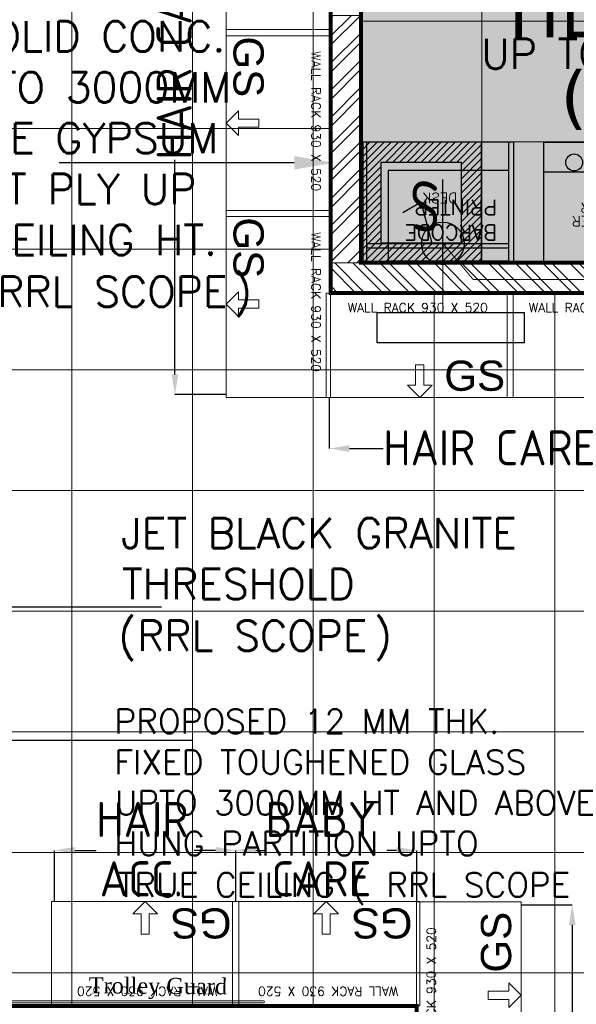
# Model space of a CAD drawing. Header units: millimetres. Extents: x 52937 to 262245, y 6619 to 63681.
# Tile 36 of 56: x 85225 to 87992, y 29748 to 34645. Entities that reach past the tile are written whole.
import ezdxf

# ---------------------------------------------------------------- set-up
doc = ezdxf.new("R2010")
doc.units = ezdxf.units.MM
doc.linetypes.add('CONTINU', pattern=[0])
for name, color, linetype, lineweight in [('AL_F-SLAT-WALL', 8, 'Continuous', 15), ('BAYS-RR', 8, 'Continuous', 0), ('FLOORING-WITH-HATCH', 8, 'Continuous', 20), ('HATCH', 8, 'Continuous', 5), ('TEXT', 8, 'Continuous', 5), ('WALL-HATCH', 8, 'Continuous', 5), ('WALLS', 8, 'Continuous', 5)]:
    doc.layers.add(name, color=color, linetype=linetype, lineweight=lineweight)
for name, color, linetype in [('AREA', 8, 'Continuous'), ('ARROWS', 6, 'Continuous'), ('DIMENSIONS & CATEGORY - BREAKUP', 8, 'Continuous'), ('E-6A-RAW-POINT', 6, 'Continuous'), ('E-P D B -01', 211, 'Continuous'), ('F-BARCODE-PRINTER', 211, 'Continuous'), ('F-CHAIRS', 211, 'Continuous'), ('F-DESKS', 211, 'Continuous')]:
    doc.layers.add(name, color=color, linetype=linetype)
doc.styles.add('1', font='isocpeur.ttf', dxfattribs={"width": 0.75})
doc.styles.add('ARIAL', font='romans.shx', dxfattribs={"width": 0.8})
doc.styles.add('ATTR', font='times.ttf', dxfattribs={"height": 15})
doc.styles.add('ISO', font='iso.shx', dxfattribs={"height": 175})
doc.styles.add('Scale_50', font='simplex.shx', dxfattribs={"height": 75})
doc.styles.add('VERDANA', font='verdana.ttf')
doc.linetypes.add('ZIGZAG', pattern='A,0.0001,-0.2,[131,ltypeshp.shx,S=0.2,R=0,X=-0.2,Y=0],-0.4,[131,ltypeshp.shx,S=0.2,R=180,X=0.2,Y=0],-0.2', length=0.8001)

# ---------------------------------------------------------------- blocks, each defined once
blk = doc.blocks.new('A$C0FCE1A72')
at = {"layer": 'FLOORING-WITH-HATCH', "ltscale": 0.2}
h = blk.add_hatch(dxfattribs=at)
h.set_pattern_fill('ANSI31', color=256, scale=100, angle=540, style=0)
h.set_pattern_definition([(225, (-753112.875, -3701586.918), (8.838834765, -8.838834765), [])])
h.paths.add_polyline_path([(95.9, 377.9), (95.9, 77.9), (395.9, 77.9), (395.9, 377.9)])
h.paths.add_polyline_path([(145.9, 327.9), (145.9, 127.9), (345.9, 127.9), (345.9, 327.9)], flags=16)
at = {"layer": 'FLOORING-WITH-HATCH', "ltscale": 125}
for points in [[(57.2, 254.3), (150.7, 254.6), (150.9, 214.1), (57.4, 213.8), (57.5, 183), (0, 233.7), (57.1, 285.2)], [(227.2, 57.2), (227, 150.7), (267.4, 150.9), (267.7, 57.4), (298.5, 57.5), (247.8, 0), (196.4, 57.1)]]:
    blk.add_hatch(color=0, dxfattribs=at).paths.add_polyline_path(points)
at = {"layer": 'FLOORING-WITH-HATCH', "color": 41, "lineweight": 25}
for points in [[(95.9, 377.9), (95.9, 77.9), (395.9, 77.9), (395.9, 377.9)], [(145.9, 327.9), (145.9, 127.9), (345.9, 127.9), (345.9, 327.9)]]:
    blk.add_lwpolyline(points, close=True, dxfattribs=at)
at = {"layer": 'FLOORING-WITH-HATCH', "linetype": 'ZIGZAG', "ltscale": 100, "insert": (199.6, 299.5), "char_height": 125, "width": 163.178, "attachment_point": 1, "rotation": 0.3172, "style": '1'}
blk.add_mtext('S', dxfattribs=at)
blk = doc.blocks.new('Chair-back office')
at = {"layer": 'F-CHAIRS'}
for p, q in [((106.6, 582.3), (106.6, 507.3)), ((356.6, 507.3), (356.6, 582.3))]:
    blk.add_line(p, q, dxfattribs=at)
blk.add_lwpolyline([(406.6, 53.8), (56.6, 53.8, -0.414214), (6.6, 103.8), (6.6, 427.6, -0.255924), (29.7, 469.8, -0.050128), (96.6, 503.6), (96.6, 578.6, 0.063251), (13.4, 533.8, -0.366824), (0.6, 534.8), (-9.6, 545, -0.483354), (-7.8, 560.5, -0.284972), (471, 560.5, -0.483354), (472.8, 545), (462.7, 534.8, -0.366824), (449.8, 533.8, 0.063251), (366.6, 578.6), (366.6, 503.6, -0.050128), (433.5, 469.8, -0.255924), (456.6, 427.6), (456.6, 103.8, -0.414214)], format="xyb", close=True, dxfattribs=at)
for centre in [(231.6, 228.8), (231.6, 153.8)]:
    blk.add_arc(centre, 375, 70.5288, 109.4712, dxfattribs=at)
blk = doc.blocks.new('Manager table_2100x600')
at = {"layer": 'F-DESKS', "ltscale": 4}
for points in [[(898.5, 88.7, 1), (982.6, 88.7, 1)], [(1907.3, 100.7, 1), (1991.4, 100.7, 1)]]:
    blk.add_hatch(color=256, dxfattribs=at).paths.add_polyline_path(points)
at = {"layer": 'F-DESKS'}
blk.add_line((1050, 600), (1050, 0), dxfattribs=at)
at = {"layer": 'F-DESKS', "ltscale": 200}
blk.add_line((0, 150), (2100, 150), dxfattribs=at)
at = {"layer": 'F-DESKS'}
blk.add_lwpolyline([(0, 0), (0, 600), (2100, 600), (2100, 0)], close=True, dxfattribs=at)
at = {"layer": 'F-DESKS', "ltscale": 4}
for centre in [(940.6, 88.7), (1949.4, 100.7)]:
    blk.add_circle(centre, 42, dxfattribs=at)
at = {"layer": 'AL_F-SLAT-WALL', "rotation": 180}
for p in [(768.6, -69.7), (1882.2, -69.7)]:
    blk.add_blockref('Chair-back office', p, dxfattribs=at)
at = {"layer": 'F-DESKS', "style": 'Scale_50'}
for s, p in [('EXIT PUSH BUTTON', (74.5, 88.2)), ('PANIC BUTTON', (1226, 94.5)), ('BELOW DESK', (74.5, 7.3)), ('BELOW DESK', (1223.7, 22.5))]:
    blk.add_text(s, height=50, dxfattribs=at).set_placement(p)
at = {"layer": 'F-DESKS', "char_height": 50, "width": 1163.659, "attachment_point": 1, "style": 'Scale_50'}
for s, insert in [('1NO. MONITOR', (224.9, 394.4)), ('1DOT MATRIX PRINTER', (1219.2, 417.9)), ('1BAN CODE PRINTER', (1223.1, 351.1)), ('1NO. CPU', (223.7, 322.3)), ('1NO. MONITOR', (1223.1, 286.1)), ('1NO. CPU', (1221.9, 213.9))]:
    blk.add_mtext(s, dxfattribs=dict(at, insert=insert))
blk = doc.blocks.new('BARCODE-PRINTER')
at = {"layer": 'F-BARCODE-PRINTER', "ltscale": 0.05}
blk.add_lwpolyline([(0, 450), (0, 0), (600, 0), (600, 450)], close=True, dxfattribs=at)
at = {"layer": 'F-BARCODE-PRINTER', "insert": (58.2, 595.9), "char_height": 75, "width": 560.264, "attachment_point": 1, "style": 'Scale_50'}
blk.add_mtext('\\P\\PBARCODE  \\PPRINTER   ', dxfattribs=at)
blk = doc.blocks.new('DESK')
at = {"layer": 'F-DESKS', "ltscale": 0.5}
for p, q in [((173.6, 0), (173.6, 600)), ((880, 0), (880, 600))]:
    blk.add_line(p, q, dxfattribs=at)
at = {"layer": 'F-DESKS', "ltscale": 0.05}
blk.add_lwpolyline([(150, 600), (900, 600), (900, 0), (150, 0)], close=True, dxfattribs=at)
at = {"layer": 'F-DESKS', "ltscale": 0.5}
blk.add_lwpolyline([(173.6, 95), (880, 95), (880, 75), (173.6, 75)], close=True, dxfattribs=at)
at = {"layer": 'F-DESKS', "style": 'Scale_50'}
blk.add_text('DESK', height=50, dxfattribs=at).set_placement((431.2, 297.2))
blk = doc.blocks.new('930 X 530 - WALL-RACK')
at = {"layer": 'BAYS-RR'}
blk.add_lwpolyline([(2181182.7, -389879), (2182112.7, -389879), (2182112.7, -389359), (2181182.7, -389359)], close=True, dxfattribs=at)
blk.add_lwpolyline([(2181647.7, -389879), (2181586.3, -389817.7), (2181627.2, -389817.7), (2181627.2, -389715.4), (2181668.1, -389715.4), (2181668.1, -389817.7), (2181709, -389817.7), (2181647.7, -389879)], dxfattribs=at)
at = {"layer": 'BAYS-RR', "insert": (2181638.1, -389409), "char_height": 45, "width": 1264.967, "attachment_point": 2, "rotation": 360, "style": 'Scale_50'}
blk.add_mtext('WALL RACK 930 X 520', dxfattribs=at)
blk = doc.blocks.new('6A-RAW-POINT')
at = {"layer": 'E-6A-RAW-POINT', "flags": 128}
for points in [[(0, 0), (0, 4)], [(0.5, 1), (1.018, 2.932), (1.884, 2.432)]]:
    blk.add_lwpolyline(points, dxfattribs=at)
blk.add_lwpolyline([(-1, 1, 1), (1, 1, 1)], format="xyb", close=True, dxfattribs=at)

msp = doc.modelspace()

# ---------------------------------------------------------------- hatches: boundary and pattern name
at = {"layer": 'FLOORING-WITH-HATCH', "linetype": 'CONTINU'}
h = msp.add_hatch(dxfattribs=at)
h.set_pattern_fill('_USER', color=8, scale=600, style=0, double=1, pattern_type=0)
h.set_pattern_definition([(0, (86921.8, 33436.43), (0, 600), []), (90, (86921.8, 33436.43), (-600, 4e-14), [])])
h.paths.add_polyline_path([(86998.7, 35465.4), (86998.7, 34665.4), (86998.9, 34665.4), (86998.5, 35465.4)], flags=16)
h.paths.add_polyline_path([(89903.6, 37014.8), (89903.6, 38764.8), (91653.6, 38764.8), (91653.6, 37014.8)], flags=16)
h.paths.add_polyline_path([(86921.8, 45848.2), (89373.5, 45915.9), (89373.6, 44984.6), (89223.6, 44984.6), (89223.6, 44484.6), (89358.7, 44484.6), (89358.7, 40264.8), (89273.6, 40264.8), (89273.6, 39964.8), (89903.6, 39964.8), (89904.5, 39985.6), (91654.5, 39985.6), (91653.6, 39985.4), (92161.1, 39985.4), (92161.1, 35235.4), (92161.1, 35235.4), (93511.1, 35235.4), (93506.4, 33435.6), (86921.8, 33436.4)])
h = msp.add_hatch(dxfattribs=at)
h.set_pattern_fill('AR-CONC', color=8, scale=75, style=0)
h.set_pattern_definition([(50, (86172.73, 33436.36), (537.945, -47.064), [56.25, -618.75]), (355, (86172.73, 33436.36), (-104.064, 564.144), [45, -495]), (100.4514, (86217.56, 33432.44), (433.882, 517.08), [47.805, -525.857]), (46.184, (86172.7, 33586.36), (800.43, -124.14), [84.375, -928.125]), (96.6356, (86239.4, 33576), (700.996, 730.59), [71.708, -788.785]), (351.184, (86172.7, 33586.4), (700.996, 730.59), [67.5, -742.5]), (21, (86247.73, 33548.86), (447.68, -301.964), [56.25, -618.75]), (326, (86247.73, 33548.86), (182.486, 543.863), [45, -495]), (71.4514, (86285.04, 33523.7), (630.167, 241.898), [47.805, -525.857]), (37.5, (86172.73, 33436.36), (9.12, 249.6704), [0, -489, 0, -502.5, 0, -496.875]), (7.5, (86172.73, 33436.36), (197.302, 295.809), [0, -286.5, 0, -477.75, 0, -189.375]), (327.5, (86005.48, 33436.36), (400.3668, -16.9162), [0, -187.5, 0, -585, 0, -776.25]), (317.5, (85930.48, 33436.36), (437.39, 75.079), [0, -243.75, 0, -388.5, 0, -551.25])])
h.paths.add_polyline_path([(86998.7, 35465.4), (86998.7, 34665.4), (86998.9, 34665.4), (86998.5, 35465.4)], flags=16)
h.paths.add_polyline_path([(89903.6, 37014.8), (89903.6, 38764.8), (91653.6, 38764.8), (91653.6, 37014.8)], flags=16)
h.paths.add_polyline_path([(86921.8, 45848.2), (89373.5, 45915.9), (89373.6, 44984.6), (89223.6, 44984.6), (89223.6, 44484.6), (89358.7, 44484.6), (89358.7, 40264.8), (89273.6, 40264.8), (89273.6, 39964.8), (89903.6, 39964.8), (89904.5, 39985.6), (91654.5, 39985.6), (91653.6, 39985.4), (92161.1, 39985.4), (92161.1, 35235.4), (92161.1, 35235.4), (93511.1, 35235.4), (93506.4, 33435.6), (86921.8, 33436.4)])
h = msp.add_hatch(dxfattribs=at)
h.set_pattern_fill('_USER', color=8, scale=600, style=0, double=1, pattern_type=0)
h.set_pattern_definition([(0, (69884.6, 45503.13), (0, 600), []), (90, (69884.6, 45503.13), (-600, 4e-14), [])])
h.paths.add_polyline_path([(87198.6, 29439.8), (86998.8, 29439.8), (86998.8, 17940.4), (82273.8, 17940.4), (82273.6, 29739.8), (82843.6, 29739.8), (82843.6, 31169.8), (85103.6, 31169.8), (85103.6, 29739.8), (87198.6, 29739.8)], flags=16)
h.paths.add_polyline_path([(71848.6, 44614.6), (72148.6, 44614.6), (72148.6, 43914.6), (71848.6, 43914.6)], flags=16)
h.paths.add_polyline_path([(77548.7, 44615.1), (77848.7, 44615.1), (77848.7, 43915.1), (77548.7, 43915.1)], flags=16)
h.paths.add_polyline_path([(83298.7, 44614.6), (83598.7, 44614.6), (83598.7, 43914.6), (83298.7, 43914.6)], flags=16)
h.paths.add_polyline_path([(83298.7, 40665.4), (83598.7, 40665.4), (83598.7, 39965.4), (83298.7, 39965.4)], flags=16)
h.paths.add_polyline_path([(77548.7, 40665.4), (77848.7, 40665.4), (77848.7, 39965.4), (77548.7, 39965.4)], flags=16)
h.paths.add_polyline_path([(71848.6, 40664.8), (72148.6, 40664.8), (72148.6, 39949.8), (71848.6, 39949.8)], flags=16)
h.paths.add_polyline_path([(77848.7, 35465.4), (77848.7, 34765.4), (77548.7, 34765.4), (77548.7, 35465.4)], flags=16)
h.paths.add_polyline_path([(83298.7, 35465.4), (83598.7, 35465.4), (83598.7, 34965.4), (83298.7, 34965.4)], flags=16)
h.paths.add_polyline_path([(77898.6, 29739.8), (77898.6, 29439.8), (77298.6, 29439.8), (77298.6, 29739.8)], flags=16)
h.paths.add_polyline_path([(72148.6, 29439.8), (71848.6, 29439.8), (71848.6, 30039.8), (72148.6, 30039.8)], flags=17)
h.paths.add_polyline_path([(68798.7, 30139.8), (69098.7, 30139.8), (69098.7, 29439.8), (68798.7, 29439.8)], flags=16)
h.paths.add_polyline_path([(86998.6, 12490.4), (86998.6, 12190.4), (86258.6, 12190.4), (86258.6, 12490.4)], flags=16)
h.paths.add_polyline_path([(71848.6, 37485.9), (71848.6, 38385.9), (73348.6, 38385.9), (73348.6, 37485.9)], flags=16)
h.paths.add_polyline_path([(70878.6, 40179.8), (71848.6, 40179.8), (71848.6, 40664.8), (72148.6, 40664.8), (72148.6, 39949.8), (70878.6, 39954.7), (68248.8, 39964.8), (68248.4, 35415.8), (71548.6, 35416), (72448.6, 35360.9), (72148.6, 35360.9), (72148.6, 34865.4), (71848.6, 34865.4), (71848.6, 35214.8), (65167.2, 35214.8), (67766.7, 29589.6), (74943.8, 29589.6), (74943.8, 26014.8), (76373.6, 26014.8), (76373.6, 26164.8), (76877.5, 26164.8), (76873.6, 23664.8), (76823.6, 23664.8), (76823.6, 20520.3), (76873.6, 20520.3), (76873.6, 19920.3), (76823.6, 19920.3), (76823.6, 16651.8), (78576, 15414), (78635.5, 15498), (79043.6, 15209.1), (78986.7, 15128.8), (82255.2, 12815.3), (82314.1, 12898.4), (82640.6, 12667.3), (82582, 12584.5), (86437.3, 9861.3), (86493.1, 9940.1), (86819.5, 9709), (86766.6, 9634.1), (90398.8, 7063.1), (90422.8, 7097.1), (90708.6, 6895.2), (90708.6, 12429.7), (92958.6, 12429.7), (93254.1, 33285.6), (86771.8, 33285.2), (86771.8, 45844.8), (69885.3, 45503.5), (69885.8, 42889.8), (70878.6, 42889.8)])
at = {"layer": 'WALL-HATCH'}
h = msp.add_hatch(dxfattribs=at)
h.set_pattern_fill('ANSI32', color=256, scale=10, angle=719.9939, style=0)
h.set_pattern_definition([(44.993906, (144211.35, -112198.84), (-67.344757, 67.359084), []), (44.993906, (144256.25, -112198.85), (-67.344757, 67.359084), [])])
h.paths.add_polyline_path([(86771.4, 33435.4), (86921.4, 33435.4), (86921.6, 34665.4), (86771.2, 34665.4)])
h = msp.add_hatch(dxfattribs=at)
h.set_pattern_fill('ANSI32', color=256, scale=10, angle=629.9939, style=0)
h.set_pattern_definition([(314.993906, (-55929.79, -24004.42), (67.359084, 67.344757), []), (314.993906, (-55929.79, -24049.32), (67.359084, 67.344757), [])])
h.paths.add_polyline_path([(93482.3, 33435.6), (93482.3, 33285.6), (86771.4, 33285), (86771.4, 33435.5)])

# ---------------------------------------------------------------- linework, layer by layer
at = {"layer": 'AREA', "const_width": 5}
msp.add_lwpolyline([(93483.3, 33435.5), (86918.3, 33435.6), (86924.3, 45865.6), (89373.5, 45915.9), (89373.6, 44984.6), (89223.6, 44984.6), (89228.6, 44484.6), (89358.7, 44484.6), (89359.5, 40264.8), (89273.6, 40264.8), (89273.6, 39964.8), (92198.2, 39985.4), (92161.1, 35235.4), (93511.1, 35235.4), (93483.3, 33275.8)], dxfattribs=at)
at = {"layer": 'ARROWS'}
for points in [[(86590.6, 33933), (85422.2, 33933)], [(84600.2, 31247), (84600.2, 31724), (85930.2, 31724)]]:
    msp.add_lwpolyline(points, dxfattribs=at)
at = {"layer": 'ARROWS', "elevation": 0}
msp.add_lwpolyline([(85123.6, 31062), (86081.2, 31062)], dxfattribs=at)
at = {"layer": 'ARROWS'}
msp.add_solid([(86590.6, 33966.4), (86790.6, 33933), (86590.6, 33899.7)], dxfattribs=at)
at = {"layer": 'DIMENSIONS & CATEGORY - BREAKUP', "color": 8}
for p, q in [((85997.2, 32880.4), (85997.2, 33948.4)), ((86250.9, 32780.4), (85997.2, 32780.4)), ((86764.2, 32765.4), (86764.2, 32511.8)), ((86864.2, 32511.8), (87032.2, 32511.8)), ((85399.2, 30259.8), (85399.2, 30513.5)), ((85499.2, 30513.5), (85606, 30513.5)), ((86199.2, 30513.5), (86092.3, 30513.5)), ((86299.2, 30259.8), (86299.2, 30513.5)), ((86299.2, 30259.8), (86299.2, 30513.5)), ((86399.2, 30513.5), (86447.7, 30513.5)), ((87099.2, 30513.5), (87050.6, 30513.5)), ((87199.2, 30259.8), (87199.2, 30513.5)), ((87718.6, 30242.6), (87972.3, 30242.6)), ((87972.3, 30142.6), (87972.3, 29133))]:
    msp.add_line(p, q, dxfattribs=at)
for points in [[(85980.6, 32880.4), (86013.9, 32880.4), (85997.2, 32780.4)], [(86864.2, 32528.4), (86864.2, 32495.1), (86764.2, 32511.8)], [(85499.2, 30530.1), (85499.2, 30496.8), (85399.2, 30513.5)], [(86199.2, 30530.1), (86199.2, 30496.8), (86299.2, 30513.5)], [(86399.2, 30530.1), (86399.2, 30496.8), (86299.2, 30513.5)], [(87099.2, 30530.1), (87099.2, 30496.8), (87199.2, 30513.5)], [(87955.6, 30142.6), (87988.9, 30142.6), (87972.3, 30242.6)]]:
    msp.add_solid(points, dxfattribs=at)
at = {"layer": 'E-P D B -01', "color": 1, "linetype": 'ByBlock', "const_width": 5, "elevation": 0}
msp.add_lwpolyline([(88333.5, 33551.9), (88187.8, 33351.9), (87480.4, 33351.9), (87329.2, 33532.1), (87329.2, 33189)], dxfattribs=at)
at = {"layer": 'E-P D B -01', "color": 1, "linetype": 'ByBlock', "extrusion": (-1.94853e-08, -4.72426e-08, 1), "elevation": 0}
msp.add_lwpolyline([(87002, 33189), (87732.5, 33189), (87732.5, 33038.1), (87002, 33038.1)], close=True, dxfattribs=at)
at = {"layer": 'FLOORING-WITH-HATCH', "color": 8, "linetype": 'Continuous', "const_width": 20}
for points in [[(86921.8, 45848.2), (89373.5, 45915.9), (89373.6, 44984.6), (89223.6, 44984.6), (89223.6, 44484.6), (89358.7, 44484.6), (89358.7, 40264.8), (89273.6, 40264.8), (89273.6, 39964.8), (89903.6, 39964.8), (89904.5, 39985.6), (91654.5, 39985.6), (91653.6, 39985.4), (92161.1, 39985.4), (92161.1, 35235.4), (92161.1, 35235.4), (93511.1, 35235.4), (93506.4, 33435.6), (86921.8, 33436.4)], [(82273.8, 17940.4), (86998.8, 17940.4), (86998.8, 29439.8), (87198.6, 29439.8), (87198.6, 29739.8), (85103.6, 29739.8), (85103.6, 31169.8), (82843.6, 31169.8), (82843.6, 29739.8), (82273.6, 29739.8)]]:
    msp.add_lwpolyline(points, close=True, dxfattribs=at)
msp.add_lwpolyline([(86771.8, 45844.8), (86771.8, 33285.2), (93254.1, 33285.6), (92958.6, 12429.7)], dxfattribs=at)
at = {"layer": 'HATCH'}
msp.add_lwpolyline([(86437.2, 29755.6), (85152.9, 29755.6, -1), (85152.9, 29764.4), (86437.2, 29764.4, -1)], format="xyb", close=True, dxfattribs=at)
at = {"layer": 'WALLS'}
for points in [[(86771.4, 33435.4), (86921.4, 33435.4), (86921.6, 34665.4), (86771.2, 34665.4)], [(93482.3, 33435.6), (93482.3, 33285.6), (86771.4, 33285), (86771.4, 33435.5)]]:
    msp.add_lwpolyline(points, close=True, dxfattribs=at)

# ---------------------------------------------------------------- block references
at = {"layer": 'AL_F-SLAT-WALL', "ltscale": 5, "extrusion": (0, 0, -1), "xscale": -1, "rotation": 180.0045903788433}
msp.add_blockref('Manager table_2100x600', (-89931, 34035.6), dxfattribs=at)
at = {"layer": 'AL_F-SLAT-WALL', "ltscale": 0.05, "extrusion": (0, 0, -1), "rotation": 0.004082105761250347}
msp.add_blockref('DESK', (-87831, 33435.8), dxfattribs=at)
at = {"layer": 'AL_F-SLAT-WALL', "ltscale": 0.05, "rotation": 179.9964267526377}
msp.add_blockref('BARCODE-PRINTER', (87657.4, 33894.9), dxfattribs=at)
at = {"layer": 'BAYS-RR'}
for p, rotation in [((476130.1, 2216678.1), 270.0000000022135), ((476130.2, 2215778.1), 270.0000000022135), ((476130.2, 2214878.1), 270.0000000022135), ((-302160.4, -2151855), 90.00000000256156), ((2267496.8, -359619.2), 180.0000000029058), ((2268396.8, -359619.2), 180.0000000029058)]:
    msp.add_blockref('930 X 530 - WALL-RACK', p, dxfattribs=dict(at, rotation=rotation))
for p in [(-2094433.5, 422644.4), (-2093533.5, 422644.4)]:
    msp.add_blockref('930 X 530 - WALL-RACK', p, dxfattribs=at)
at = {"layer": 'E-6A-RAW-POINT', "extrusion": (-4.264e-08, -6.29856e-20, 1), "xscale": -105.9440865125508, "yscale": 105.9440865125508, "zscale": 105.9440865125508}
msp.add_blockref('6A-RAW-POINT', (87329.2, 33426.2, 0), dxfattribs=at)
at = {"layer": 'FLOORING-WITH-HATCH', "color": 8, "xscale": 2, "yscale": 2, "zscale": 2, "rotation": 180}
msp.add_blockref('A$C0FCE1A72', (87713.1, 34191.2), dxfattribs=at)

# ---------------------------------------------------------------- texts
at = {"layer": 'DIMENSIONS & CATEGORY - BREAKUP', "color": 8, "linetype": 'CONTINU', "style": 'ISO'}
msp.add_text('HAIR CARE', height=175, rotation=90, dxfattribs=at).set_placement((86080.7, 33948.5))
for s, p in [('HAIR CARE', (87032.3, 32428.3)), ('HAIR', (85606.1, 30579.9)), ('BABY', (86447.8, 30579.9)), ('ACC.', (85623.1, 30284.2)), ('CARE', (86476.9, 30284.2))]:
    msp.add_text(s, height=175, dxfattribs=at).set_placement(p)
at = {"layer": 'DIMENSIONS & CATEGORY - BREAKUP', "char_height": 150, "attachment_point": 2, "style": 'ISO'}
for insert, rotation in [((86438.1, 34410.6, 0), 270), ((86438.2, 33510.6, 0), 270), ((86127.6, 30075.3, 0), 180), ((87027, 30075.3, 0), 180), ((87518.4, 30056.5, 0), 90)]:
    msp.add_mtext_dynamic_manual_height_columns('\\pxqc;{\\fArial|b0|i0|c0|p34;\\C1;GS}', width=221.456, gutter_width=1, heights=[0], dxfattribs=dict(at, insert=insert, rotation=rotation))
at = {"layer": 'DIMENSIONS & CATEGORY - BREAKUP', "insert": (87487.3, 32949.2, 0), "char_height": 150, "attachment_point": 2, "style": 'ISO'}
msp.add_mtext_dynamic_manual_height_columns('\\pxqc;{\\fArial|b0|i0|c0|p34;\\C1;GS}', width=221.456, gutter_width=1, heights=[0], dxfattribs=at)
at = {"layer": 'TEXT', "style": 'ARIAL'}
for s, height, p in [('150 MM THK. SOLID CONC.', 150, (83515.8, 34486.8)), ('UP TO TRUE CEILING HT.', 150, (87520, 34399.8)), ('BLOCK WALL UP TO 3000MM', 150, (83378.1, 34233.7)), ('HT. AND ABOVE GYPSUM', 150, (83763.2, 33980.5)), ('PARTITION WITHOUT PLY UP', 150, (83345.7, 33727.4)), ('TO TRUE CEILING HT.', 150, (84097.6, 33474.3)), ('RRL SCOPE', 150, (85113.8, 33217.5)), (')', 150, (86290.4, 33217.5)), ('JET BLACK GRANITE', 150, (85729.7, 32016)), ('THRESHOLD', 150, (85734.2, 31762.9)), ('(', 150, (85715.9, 31506.1)), ('RRL SCOPE', 150, (85809.6, 31506.1)), (')', 150, (86986.2, 31506.1)), ('PROPOSED 12 MM THK.', 120, (85696.8, 31095)), ('FIXED TOUGHENED GLASS', 120, (85696.8, 30892.5)), ('UPTO 3000MM HT AND ABOVE', 120, (85698.6, 30690)), ('HUNG PARTITION UPTO', 120, (85696.8, 30487.5)), ('TRUE CEILING (', 120, (85712.9, 30282.1)), ('RRL SCOPE', 120, (87047.4, 30282.1))]:
    msp.add_text(s, height=height, rotation=360, dxfattribs=at).set_placement(p)
at = {"layer": 'TEXT', "color": 8, "insert": (89010.7, 35641), "char_height": 250, "width": 3560.425, "attachment_point": 2, "style": 'VERDANA'}
msp.add_mtext('\\pxqc;{\\C0;PROPOSED 600X600 \\PKOTAH FLOORING \\PTILE & SKIRTING\\P(\\C1;RRL SCOPE\\C0;) }', dxfattribs=at)
at = {"layer": 'TEXT', "insert": (85913, 29879.7), "char_height": 80, "width": 673.504, "attachment_point": 2, "rotation": 359.5776, "style": 'ATTR'}
msp.add_mtext('{\\C4;Trolley Guard} ', dxfattribs=at)

doc.saveas('drawing.dxf')
